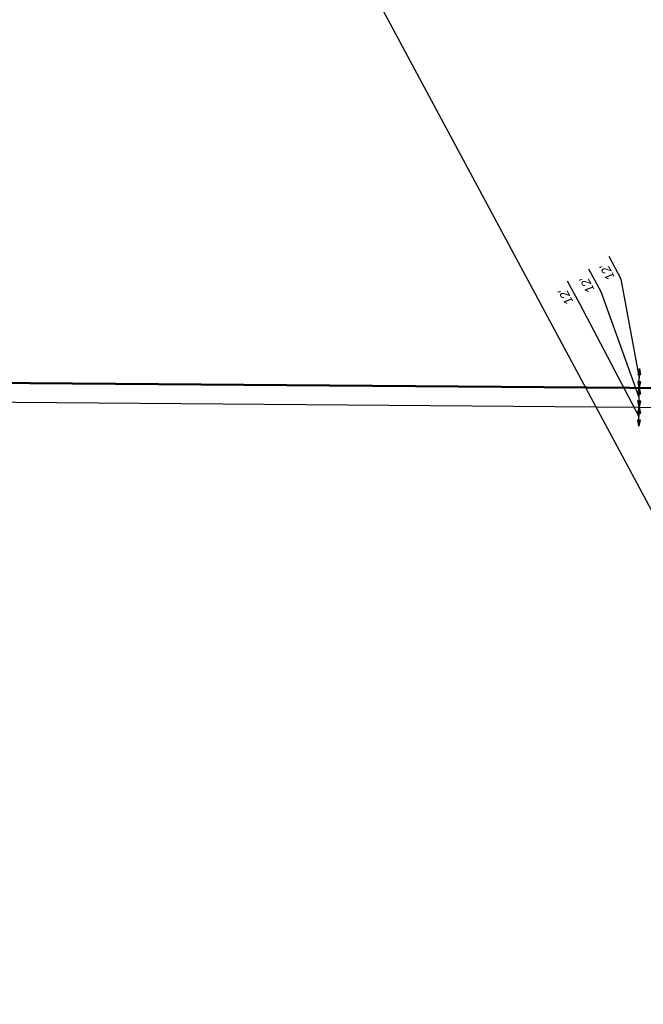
# Model space of a CAD drawing. Header units: feet. Extents: x 2243589 to 2247349, y 593189 to 600029.
# Tile 4 of 8: x 2245144 to 2245533, y 595866 to 596481. Entities that reach past the tile are written whole.
import ezdxf
from ezdxf import colors
from ezdxf.entities.mleader import LeaderData, LeaderLine
from ezdxf.math import Vec2, Vec3

# ---------------------------------------------------------------- set-up
doc = ezdxf.new("R2010")
doc.units = ezdxf.units.FT
doc.header["$MEASUREMENT"] = 0
doc.linetypes.add('dsolidcl', pattern=[0])
doc.layers.add('0_View_Frame_Border', color=7, linetype='Continuous', plot=False)
for name, color, linetype in [('MT_P_Edge_Line', 7, 'Continuous'), ('PM_P_Channelizing_Line', 7, 'Continuous'), ('PM_P_CL_Double_Solid', 2, 'dsolidcl'), ('TX_P_20', 7, 'Continuous')]:
    doc.layers.add(name, color=color, linetype=linetype)
doc.styles.add('P_Slanted_Normal', font='calibrii.ttf', dxfattribs={"height": 0.14})

# ---------------------------------------------------------------- blocks, each defined once
blk = doc.blocks.new('Dim1')
h = blk.add_hatch(color=4)
h.dxf.hatch_style = 1
h.paths.add_polyline_path([(0, 0), (-1, -0.2), (-1, 0.2)])
at = {"color": 4}
blk.add_lwpolyline([(0, 0), (-1, -0.2), (-1, 0.2), (0, 0)], dxfattribs=at)

msp = doc.modelspace()

# ---------------------------------------------------------------- linework, layer by layer
at = {"layer": '0_View_Frame_Border', "color": 6}
msp.add_line((2245904.453, 595492.655), (2245182.583, 596837.945), dxfattribs=at)
at = {"layer": 'MT_P_Edge_Line', "color": 95, "linetype": 'Continuous'}
for p, q in [((2245519.644, 596319.02), (2245512.015, 596333.237)), ((2245507.048, 596311.117), (2245499.419, 596325.333)), ((2245493.77, 596303.649), (2245486.142, 596317.865)), ((2245530.958, 596257.233), (2245519.644, 596319.02)), ((2245530.863, 596245.197), (2245507.048, 596311.117)), ((2245530.769, 596233.161), (2245493.77, 596303.649)), ((2245530.911, 596251.215), (2245531.006, 596263.25)), ((2245530.816, 596239.179), (2245530.911, 596251.215)), ((2245530.721, 596227.144), (2245530.816, 596239.179))]:
    msp.add_line(p, q, dxfattribs=at)
at = {"layer": 'PM_P_Channelizing_Line', "flags": 128}
msp.add_lwpolyline([(2244985.545, 596243.487), (2245685.524, 596237.968)], dxfattribs=at)
at = {"layer": 'PM_P_CL_Double_Solid', "flags": 128}
for points in [[(2244935.639, 596255.551), (2245685.616, 596249.638)], [(2244935.644, 596256.211), (2245685.621, 596250.298)]]:
    msp.add_lwpolyline(points, dxfattribs=at)

# ---------------------------------------------------------------- block references
at = {"layer": 'MT_P_Edge_Line', "color": 95}
for p, xscale, yscale, zscale, rotation in [((2245531.006, 596263.25), 3.999999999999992, 3.999999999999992, 3.999999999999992, 89.54826456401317), ((2245530.911, 596251.215), 3.999999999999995, 3.999999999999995, 3.999999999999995, 269.548264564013), ((2245530.911, 596251.215), 3.999999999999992, 3.999999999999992, 3.999999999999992, 89.54826456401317), ((2245530.816, 596239.179), 3.999999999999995, 3.999999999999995, 3.999999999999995, 269.548264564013), ((2245530.816, 596239.179), 3.999999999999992, 3.999999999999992, 3.999999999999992, 89.54826456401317), ((2245530.721, 596227.144), 3.999999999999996, 3.999999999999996, 3.999999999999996, 269.548264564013)]:
    msp.add_blockref('Dim1', p, dxfattribs=dict(at, xscale=xscale, yscale=yscale, zscale=zscale, rotation=rotation))

# ---------------------------------------------------------------- texts
at = {"layer": 'MT_P_Edge_Line', "color": 7, "char_height": 5.6, "attachment_point": 5, "rotation": 118.217614, "style": 'P_Slanted_Normal'}
for insert in [(2245510.922, 596323.416), (2245498.326, 596315.512), (2245485.049, 596308.044)]:
    msp.add_mtext("\\A1;12'", dxfattribs=dict(at, insert=insert))

# ---------------------------------------------------------------- leaders
at = {"layer": 'TX_P_20'}
ml = msp.add_multileader_mtext('Standard', dxfattribs=at)
ml.set_content('INSTALL WORK ZONE TRAFFIC SIGNAL AND TEMPORARY CONTROLLER DURING STAGE 1, PRE-PHASE 1', color=256, style='P_Slanted_Normal')
ml.set_leader_properties()
ml.build(insert=Vec2(0, 0))
ml.multileader.update_dxf_attribs({"dogleg_length": 0.215, "arrow_head_size": 7.2, "scale": 40})
ctx = ml.context
ctx.base_point, ctx.scale, ctx.char_height, ctx.arrow_head_size, ctx.landing_gap_size, ctx.plane_origin, ctx.plane_x_axis, ctx.plane_y_axis = Vec3(2245829.753, 596336.082), 40, 5.6, 7.2, 3.6, Vec3(2245936.559, 596114.552), Vec3(-0.4728217, 0.8811581), Vec3(-0.8811581, -0.4728217)
notes = []
notes.append((ctx, [(0, (1, 1, 0), (2245833.82, 596328.501), (-0.4728217, 0.8811581), 8.603, [(5, [(2245779.289, 596288.869)], 0, [])])]))
ctx.mtext.insert, ctx.mtext.text_direction, ctx.mtext.rotation, ctx.mtext.width, ctx.mtext.defined_height, ctx.mtext.flow_direction = Vec3(2245825.547, 596337.91), Vec3(-0.4728217, 0.8811581), 2.0632866, 104.62653, 5.782, 5
ml = msp.add_multileader_mtext('Standard', dxfattribs=at)
ml.set_content('BEGIN  DRUMS\\PSTA. 22+19.00', color=256, style='P_Slanted_Normal')
ml.set_leader_properties()
ml.build(insert=Vec2(0, 0))
ml.multileader.update_dxf_attribs({"dogleg_length": 0.215, "arrow_head_size": 7.2, "scale": 40})
ctx = ml.context
ctx.base_point, ctx.scale, ctx.char_height, ctx.arrow_head_size, ctx.landing_gap_size, ctx.plane_origin, ctx.plane_x_axis, ctx.plane_y_axis = Vec3(2245572.268, 596296.947), 40, 5.6, 7.2, 3.6, Vec3(2245826.92, 596310.596), Vec3(-0.4728217, 0.8811581), Vec3(-0.8811581, -0.4728217)
notes.append((ctx, [(0, (1, 1, 0), (2245576.335, 596289.367), (-0.4728217, 0.8811581), 8.603, [(5, [(2245576.172, 596259.581)], 0, [])])]))
ctx.mtext.insert, ctx.mtext.text_direction, ctx.mtext.rotation, ctx.mtext.width, ctx.mtext.defined_height, ctx.mtext.flow_direction = Vec3(2245568.062, 596298.776), Vec3(-0.4728217, 0.8811581), 2.0632866, 104.62653, 5.782, 5
ml = msp.add_multileader_mtext('Standard', dxfattribs=at)
ml.set_content('EXISTING PAVEMENT MARKINGS', color=256, style='P_Slanted_Normal')
ml.set_leader_properties()
ml.build(insert=Vec2(0, 0))
ml.multileader.update_dxf_attribs({"dogleg_length": 0.215, "arrow_head_size": 7.2, "scale": 40})
ctx = ml.context
ctx.base_point, ctx.scale, ctx.char_height, ctx.arrow_head_size, ctx.landing_gap_size, ctx.plane_origin, ctx.plane_x_axis, ctx.plane_y_axis = Vec3(2245458.625, 596879.667), 40, 5.6, 7.2, 3.6, Vec3(2245852.347, 596980.124), Vec3(-0.4728217, 0.8811581), Vec3(-0.8811581, -0.4728217)
ctx.text_align_type = 2
notes.append((ctx, [(1, (1, 1, 0), (2245431.736, 596929.777), (0.4728217, -0.8811581), 8.603, [(2, [(2245385.286, 596879.289), (2245397.611, 596882.02), (2245371.65, 596877.031)], 0, [])])]))
ctx.mtext.insert, ctx.mtext.text_direction, ctx.mtext.rotation, ctx.mtext.width, ctx.mtext.defined_height, ctx.mtext.alignment, ctx.mtext.flow_direction = Vec3(2245435.003, 596917.681), Vec3(-0.4728217, 0.8811581), 2.0632866, 62.69486, 5.782, 3, 5
for ctx, leaders in notes:
    for number, flags, end, landing, length, lines in leaders:
        leader = LeaderData()
        leader.index, (leader.has_last_leader_line, leader.has_dogleg_vector, leader.attachment_direction) = number, flags
        leader.last_leader_point, leader.dogleg_vector, leader.dogleg_length = Vec3(end), Vec3(landing), length
        for number, points, colour, breaks in lines:
            line = LeaderLine()
            line.index, line.vertices, line.color, line.breaks = number, Vec3.list(points), colors.encode_raw_color(colour), breaks
            leader.lines.append(line)
        ctx.leaders.append(leader)

doc.saveas('drawing.dxf')
